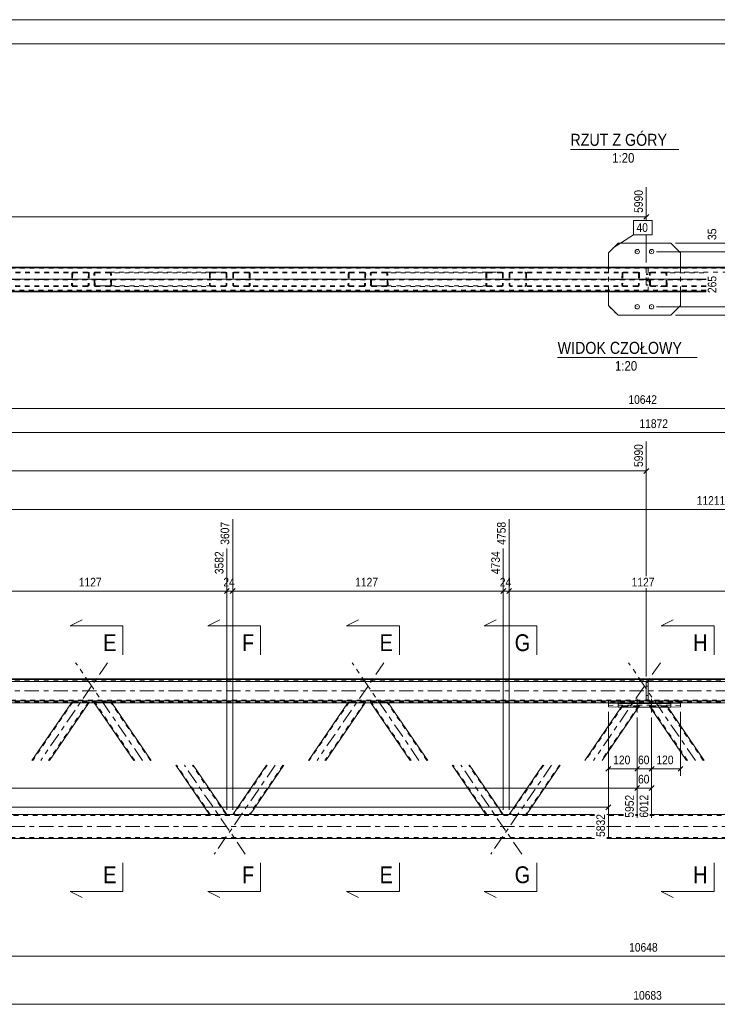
# Model space of a CAD drawing. Header units: millimetres. Extents: x 0 to 914, y 0 to 420.
# Tile 6 of 10: x 305 to 450, y 215 to 420. Entities that reach past the tile are written whole.
import ezdxf

# ---------------------------------------------------------------- set-up
doc = ezdxf.new("R2010")
doc.units = ezdxf.units.MM
for name, pattern in [('XKITLINE00', [0]), ('XKITLINE01', [4, 1, -1, 1, -1]), ('XKITLINE03', [6, 3, -1, 1, -1])]:
    doc.linetypes.add(name, pattern=pattern)
for name, color, linetype, lineweight in [('Arkusz rysunku', 3, 'Continuous', 0), ('Element', 2, 'Continuous', 0), ('Inny typ obiektu', 7, 'Continuous', 0), ('Przekrój', 7, 'Continuous', 0), ('Wymiar', 4, 'Continuous', 0), ('Znak elementu', 2, 'Continuous', 0), ('Śruba', 3, 'Continuous', 0)]:
    doc.layers.add(name, color=color, linetype=linetype, lineweight=lineweight)
doc.styles.add('ARIAL', font='ARIAL.TTF')

msp = doc.modelspace()

# ---------------------------------------------------------------- linework, layer by layer
at = {"layer": 'Arkusz rysunku', "linetype": 'XKITLINE00', "lineweight": 0}
for p, q in [((914, 420), (0, 420)), ((909, 415), (5, 415))]:
    msp.add_line(p, q, dxfattribs=at)
at = {"layer": 'Element', "linetype": 'XKITLINE00', "lineweight": 0}
for p, q in [((429.18, 373.5), (427.18, 371.5)), ((427.18, 371.48), (429.18, 373.48)), ((429.18, 373.48), (429.18, 373.5)), ((429.18, 373.5), (440.18, 373.5)), ((440.18, 373.48), (429.18, 373.48)), ((440.18, 373.48), (440.18, 373.5)), ((440.18, 373.5), (442.18, 371.5)), ((442.18, 371.48), (440.18, 373.48)), ((427.18, 371.5), (427.18, 368.48)), ((442.18, 371.5), (442.18, 368.48)), ((733.78, 368.48), (135.58, 368.48)), ((135.58, 368.47), (733.78, 368.47)), ((135.58, 368.34), (733.78, 368.34)), ((135.58, 368.33), (733.78, 368.33)), ((435.07, 368.44), (435.07, 368.34)), ((435.07, 368.44), (435.47, 368.44)), ((435.47, 368.44), (435.47, 368.34)), ((135.58, 363.33), (447.5, 363.33)), ((427.18, 363.33), (427.18, 360.49)), ((442.18, 360.49), (442.18, 363.33)), ((427.18, 360.49), (429.18, 358.49)), ((440.18, 358.49), (442.18, 360.49)), ((429.18, 358.49), (440.18, 358.49)), ((135.58, 282.8), (733.78, 282.8)), ((135.58, 282.65), (733.78, 282.65)), ((733.78, 282.25), (135.58, 282.25)), ((435.07, 282.22), (435.07, 282.25)), ((435.07, 282.22), (435.47, 282.22)), ((435.07, 278.28), (435.07, 282.22)), ((435.47, 282.22), (435.47, 282.25)), ((435.47, 282.22), (435.47, 278.28)), ((135.58, 278.25), (733.78, 278.25)), ((717.57, 277.85), (151.85, 277.85)), ((315.35, 277.85), (307.12, 265.83)), ((318.98, 277.85), (310.76, 265.83)), ((328.34, 265.83), (320.11, 277.85)), ((331.97, 265.83), (323.74, 277.85)), ((372.91, 277.85), (364.69, 265.83)), ((376.55, 277.85), (368.32, 265.83)), ((385.9, 265.83), (377.67, 277.85)), ((389.54, 265.83), (381.31, 277.85)), ((429.83, 276.89), (422.25, 265.83)), ((433.46, 276.89), (425.89, 265.83)), ((427.18, 277.85), (427.18, 276.96)), ((427.18, 277.76), (429.18, 277.69)), ((429.18, 276.89), (427.18, 276.96)), ((429.18, 277.69), (440.18, 277.69)), ((429.18, 277.69), (429.18, 276.89)), ((429.18, 276.89), (440.18, 276.89)), ((435.47, 278.28), (435.07, 278.28)), ((443.47, 265.83), (435.89, 276.89)), ((447.1, 265.83), (439.53, 276.89)), ((440.18, 277.69), (442.18, 277.76)), ((440.18, 277.69), (440.18, 276.89)), ((440.18, 276.89), (442.18, 276.96)), ((442.18, 277.85), (442.18, 276.96)), ((344.09, 254.58), (337.08, 264.83)), ((347.73, 254.58), (340.71, 264.83)), ((355.95, 264.83), (348.93, 254.58)), ((359.58, 264.83), (352.57, 254.58)), ((401.66, 254.58), (394.64, 264.83)), ((405.29, 254.58), (398.28, 264.83)), ((413.51, 264.83), (406.5, 254.58)), ((417.15, 264.83), (410.13, 254.58)), ((424.3, 254.58), (176.24, 254.58)), ((430.3, 254.58), (426.82, 254.58)), ((433.3, 254.58), (432.82, 254.58)), ((693.12, 254.58), (435.82, 254.58)), ((168.62, 249.58), (424.3, 249.58)), ((426.82, 249.58), (700.73, 249.58))]:
    msp.add_line(p, q, dxfattribs=at)
at = {"layer": 'Element', "linetype": 'XKITLINE01', "lineweight": 0}
for p, q in [((700.73, 368.48), (168.62, 368.48)), ((168.62, 368.28), (700.73, 368.28)), ((318.71, 367.48), (291.73, 367.48)), ((318.7, 367.33), (291.73, 367.33)), ((315.43, 367.18), (315.38, 364.78)), ((315.46, 367.29), (315.43, 367.18)), ((315.54, 367.39), (315.46, 367.29)), ((315.66, 367.46), (315.54, 367.39)), ((315.61, 367.18), (315.56, 364.78)), ((315.61, 367.18), (315.63, 367.24)), ((315.63, 367.24), (315.67, 367.29)), ((315.8, 367.48), (315.66, 367.46)), ((315.67, 367.29), (315.73, 367.32)), ((315.73, 367.32), (315.79, 367.33)), ((318.7, 367.33), (318.77, 367.32)), ((318.84, 367.46), (318.71, 367.48)), ((318.77, 367.32), (318.83, 367.29)), ((318.83, 367.29), (318.87, 367.24)), ((318.88, 367.18), (318.83, 364.78)), ((318.96, 367.39), (318.84, 367.46)), ((318.87, 367.24), (318.88, 367.18)), ((319.04, 367.29), (318.96, 367.39)), ((319.06, 367.18), (319.01, 364.78)), ((319.06, 367.18), (319.04, 367.29)), ((320.05, 367.29), (320.03, 367.18)), ((320.08, 364.78), (320.03, 367.18)), ((320.13, 367.39), (320.05, 367.29)), ((320.25, 367.46), (320.13, 367.39)), ((320.21, 367.18), (320.22, 367.24)), ((320.26, 364.78), (320.21, 367.18)), ((320.22, 367.24), (320.26, 367.29)), ((320.39, 367.48), (320.25, 367.46)), ((320.26, 367.29), (320.32, 367.32)), ((320.32, 367.32), (320.39, 367.33)), ((320.39, 367.48), (323.29, 367.48)), ((320.39, 367.33), (344.45, 367.33)), ((320.39, 367.33), (323.3, 367.33)), ((323.29, 367.48), (347.36, 367.48)), ((323.43, 367.46), (323.29, 367.48)), ((323.3, 367.33), (323.37, 367.32)), ((323.37, 367.32), (323.43, 367.29)), ((323.55, 367.39), (323.43, 367.46)), ((323.43, 367.29), (323.47, 367.24)), ((323.47, 367.24), (323.48, 367.18)), ((323.53, 364.78), (323.48, 367.18)), ((323.63, 367.29), (323.55, 367.39)), ((323.66, 367.18), (323.63, 367.29)), ((323.72, 364.78), (323.66, 367.18)), ((344.09, 367.18), (344.12, 367.29)), ((344.09, 367.18), (344.09, 364.78)), ((344.12, 367.29), (344.2, 367.39)), ((344.2, 367.39), (344.31, 367.46)), ((344.29, 367.24), (344.27, 367.18)), ((344.27, 367.18), (344.27, 364.78)), ((344.32, 367.29), (344.29, 367.24)), ((344.31, 367.46), (344.45, 367.48)), ((344.38, 367.32), (344.32, 367.29)), ((344.45, 367.33), (344.38, 367.32)), ((344.45, 367.48), (347.36, 367.48)), ((344.45, 367.33), (347.36, 367.33)), ((347.36, 367.48), (347.5, 367.46)), ((347.43, 367.32), (347.36, 367.33)), ((347.49, 367.29), (347.43, 367.32)), ((347.53, 367.24), (347.49, 367.29)), ((347.5, 367.46), (347.62, 367.39)), ((347.54, 367.18), (347.53, 367.24)), ((347.54, 367.18), (347.54, 364.78)), ((347.62, 367.39), (347.7, 367.29)), ((347.7, 367.29), (347.73, 367.18)), ((347.73, 367.18), (347.73, 364.78)), ((348.93, 367.18), (348.96, 367.29)), ((348.93, 367.18), (348.93, 364.78)), ((348.96, 367.29), (349.04, 367.39)), ((349.04, 367.39), (349.16, 367.46)), ((349.13, 367.24), (349.11, 367.18)), ((349.11, 367.18), (349.11, 364.78)), ((349.17, 367.29), (349.13, 367.24)), ((349.16, 367.46), (349.3, 367.48)), ((349.23, 367.32), (349.17, 367.29)), ((349.3, 367.33), (349.23, 367.32)), ((376.27, 367.48), (349.3, 367.48)), ((376.27, 367.33), (349.3, 367.33)), ((352.2, 367.48), (352.34, 367.46)), ((352.27, 367.32), (352.2, 367.33)), ((352.33, 367.29), (352.27, 367.32)), ((352.37, 367.24), (352.33, 367.29)), ((352.34, 367.46), (352.46, 367.39)), ((352.39, 367.18), (352.37, 367.24)), ((352.39, 367.18), (352.39, 364.78)), ((352.46, 367.39), (352.54, 367.29)), ((352.54, 367.29), (352.57, 367.18)), ((352.57, 367.18), (352.57, 364.78)), ((372.99, 367.18), (372.94, 364.78)), ((373.02, 367.29), (372.99, 367.18)), ((373.11, 367.39), (373.02, 367.29)), ((373.22, 367.46), (373.11, 367.39)), ((373.18, 367.18), (373.12, 364.78)), ((373.18, 367.18), (373.19, 367.24)), ((373.19, 367.24), (373.23, 367.29)), ((373.36, 367.48), (373.22, 367.46)), ((373.23, 367.29), (373.29, 367.32)), ((373.29, 367.32), (373.36, 367.33)), ((376.41, 367.46), (376.27, 367.48)), ((376.27, 367.33), (376.34, 367.32)), ((376.34, 367.32), (376.4, 367.29)), ((376.4, 367.29), (376.44, 367.24)), ((376.45, 367.18), (376.4, 364.78)), ((376.53, 367.39), (376.41, 367.46)), ((376.44, 367.24), (376.45, 367.18)), ((376.6, 367.29), (376.53, 367.39)), ((376.63, 367.18), (376.58, 364.78)), ((376.63, 367.18), (376.6, 367.29)), ((377.62, 367.29), (377.59, 367.18)), ((377.65, 364.78), (377.59, 367.18)), ((377.7, 367.39), (377.62, 367.29)), ((377.81, 367.46), (377.7, 367.39)), ((377.78, 367.18), (377.79, 367.24)), ((377.83, 364.78), (377.78, 367.18)), ((377.79, 367.24), (377.83, 367.29)), ((377.95, 367.48), (377.81, 367.46)), ((377.83, 367.29), (377.89, 367.32)), ((377.89, 367.32), (377.95, 367.33)), ((377.95, 367.48), (380.86, 367.48)), ((377.95, 367.33), (402.02, 367.33)), ((377.95, 367.33), (380.86, 367.33)), ((380.86, 367.48), (404.93, 367.48)), ((381, 367.46), (380.86, 367.48)), ((380.86, 367.33), (380.93, 367.32)), ((380.93, 367.32), (380.99, 367.29)), ((380.99, 367.29), (381.03, 367.24)), ((381.12, 367.39), (381, 367.46)), ((381.03, 367.24), (381.05, 367.18)), ((381.1, 364.78), (381.05, 367.18)), ((381.2, 367.29), (381.12, 367.39)), ((381.23, 367.18), (381.2, 367.29)), ((381.28, 364.78), (381.23, 367.18)), ((401.66, 367.18), (401.68, 367.29)), ((401.66, 367.18), (401.66, 364.78)), ((401.68, 367.29), (401.76, 367.39)), ((401.76, 367.39), (401.88, 367.46)), ((401.85, 367.24), (401.84, 367.18)), ((401.84, 367.18), (401.84, 364.78)), ((401.89, 367.29), (401.85, 367.24)), ((401.88, 367.46), (402.02, 367.48)), ((401.95, 367.32), (401.89, 367.29)), ((402.02, 367.33), (401.95, 367.32)), ((402.02, 367.48), (404.93, 367.48)), ((402.02, 367.33), (404.93, 367.33)), ((404.93, 367.48), (405.07, 367.46)), ((405, 367.32), (404.93, 367.33)), ((405.06, 367.29), (405, 367.32)), ((405.1, 367.24), (405.06, 367.29)), ((405.07, 367.46), (405.18, 367.39)), ((405.11, 367.18), (405.1, 367.24)), ((405.11, 367.18), (405.11, 364.78)), ((405.18, 367.39), (405.26, 367.29)), ((405.26, 367.29), (405.29, 367.18)), ((405.29, 367.18), (405.29, 364.78)), ((406.5, 367.18), (406.53, 367.29)), ((406.5, 367.18), (406.5, 364.78)), ((406.53, 367.29), (406.61, 367.39)), ((406.61, 367.39), (406.72, 367.46)), ((406.69, 367.24), (406.68, 367.18)), ((406.68, 367.18), (406.68, 364.78)), ((406.73, 367.29), (406.69, 367.24)), ((406.72, 367.46), (406.86, 367.48)), ((406.79, 367.32), (406.73, 367.29)), ((406.86, 367.33), (406.79, 367.32)), ((433.29, 367.48), (406.86, 367.48)), ((433.29, 367.33), (406.86, 367.33)), ((409.77, 367.48), (409.91, 367.46)), ((409.84, 367.32), (409.77, 367.33)), ((409.9, 367.29), (409.84, 367.32)), ((409.94, 367.24), (409.9, 367.29)), ((409.91, 367.46), (410.03, 367.39)), ((409.95, 367.18), (409.94, 367.24)), ((409.95, 367.18), (409.95, 364.78)), ((410.03, 367.39), (410.11, 367.29)), ((410.11, 367.29), (410.13, 367.18)), ((410.13, 367.18), (410.13, 364.78)), ((427.18, 368.48), (427.18, 363.33)), ((430.01, 367.18), (429.96, 364.78)), ((430.04, 367.29), (430.01, 367.18)), ((430.12, 367.39), (430.04, 367.29)), ((430.24, 367.46), (430.12, 367.39)), ((430.19, 367.18), (430.14, 364.78)), ((430.19, 367.18), (430.21, 367.24)), ((430.21, 367.24), (430.25, 367.29)), ((430.38, 367.48), (430.24, 367.46)), ((430.25, 367.29), (430.31, 367.32)), ((430.31, 367.32), (430.38, 367.33)), ((433.43, 367.46), (433.29, 367.48)), ((433.29, 367.33), (433.36, 367.32)), ((433.36, 367.32), (433.41, 367.29)), ((433.41, 367.29), (433.45, 367.24)), ((433.47, 367.18), (433.41, 364.78)), ((433.55, 367.39), (433.43, 367.46)), ((433.45, 367.24), (433.47, 367.18)), ((433.62, 367.29), (433.55, 367.39)), ((433.65, 367.18), (433.6, 364.78)), ((433.65, 367.18), (433.62, 367.29)), ((435.07, 368.34), (435.07, 366)), ((435.07, 368.32), (435.47, 368.32)), ((435.07, 367.09), (435.47, 367.09)), ((435.07, 366.97), (435.47, 366.97)), ((435.47, 368.34), (435.47, 366)), ((435.73, 367.29), (435.71, 367.18)), ((435.76, 364.78), (435.71, 367.18)), ((435.81, 367.39), (435.73, 367.29)), ((435.93, 367.46), (435.81, 367.39)), ((435.89, 367.18), (435.9, 367.24)), ((435.94, 364.78), (435.89, 367.18)), ((435.9, 367.24), (435.94, 367.29)), ((436.07, 367.48), (435.93, 367.46)), ((435.94, 367.29), (436, 367.32)), ((436, 367.32), (436.07, 367.33)), ((436.07, 367.48), (438.97, 367.48)), ((436.07, 367.33), (447.5, 367.33)), ((436.07, 367.33), (438.98, 367.33)), ((438.97, 367.48), (462.49, 367.48)), ((439.11, 367.46), (438.97, 367.48)), ((438.98, 367.33), (439.05, 367.32)), ((439.05, 367.32), (439.11, 367.29)), ((439.23, 367.39), (439.11, 367.46)), ((439.11, 367.29), (439.15, 367.24)), ((439.15, 367.24), (439.16, 367.18)), ((439.21, 364.78), (439.16, 367.18)), ((439.31, 367.29), (439.23, 367.39)), ((439.34, 367.18), (439.31, 367.29)), ((439.4, 364.78), (439.34, 367.18)), ((442.18, 368.48), (442.18, 363.33)), ((135.58, 365.99), (447.5, 365.99)), ((135.58, 365.83), (447.5, 365.83)), ((315.38, 364.78), (315.4, 364.66)), ((315.57, 364.72), (315.56, 364.78)), ((318.83, 364.78), (318.81, 364.72)), ((318.98, 364.66), (319.01, 364.78)), ((320.08, 364.78), (320.11, 364.66)), ((320.28, 364.72), (320.26, 364.78)), ((323.53, 364.78), (323.52, 364.72)), ((323.69, 364.66), (323.72, 364.78)), ((344.12, 364.66), (344.09, 364.78)), ((344.27, 364.78), (344.29, 364.72)), ((347.53, 364.72), (347.54, 364.78)), ((347.73, 364.78), (347.7, 364.66)), ((348.96, 364.66), (348.93, 364.78)), ((349.11, 364.78), (349.13, 364.72)), ((352.37, 364.72), (352.39, 364.78)), ((352.57, 364.78), (352.54, 364.66)), ((372.94, 364.78), (372.97, 364.66)), ((373.14, 364.72), (373.12, 364.78)), ((376.4, 364.78), (376.38, 364.72)), ((376.55, 364.66), (376.58, 364.78)), ((377.65, 364.78), (377.68, 364.66)), ((377.84, 364.72), (377.83, 364.78)), ((381.1, 364.78), (381.09, 364.72)), ((381.26, 364.66), (381.28, 364.78)), ((401.68, 364.66), (401.66, 364.78)), ((401.84, 364.78), (401.85, 364.72)), ((405.1, 364.72), (405.11, 364.78)), ((405.29, 364.78), (405.26, 364.66)), ((406.53, 364.66), (406.5, 364.78)), ((406.68, 364.78), (406.69, 364.72)), ((409.94, 364.72), (409.95, 364.78)), ((410.13, 364.78), (410.11, 364.66)), ((429.96, 364.78), (429.99, 364.66)), ((430.15, 364.72), (430.14, 364.78)), ((433.41, 364.78), (433.4, 364.72)), ((433.57, 364.66), (433.6, 364.78)), ((435.07, 366.06), (435.47, 366.06)), ((435.07, 366), (435.47, 366)), ((435.07, 365.81), (435.07, 363.37)), ((435.07, 365.81), (435.47, 365.81)), ((435.07, 365.75), (435.47, 365.75)), ((435.07, 364.84), (435.47, 364.84)), ((435.47, 363.37), (435.47, 365.81)), ((435.76, 364.78), (435.79, 364.66)), ((435.96, 364.72), (435.94, 364.78)), ((439.21, 364.78), (439.2, 364.72)), ((439.37, 364.66), (439.4, 364.78)), ((135.58, 363.48), (447.5, 363.48)), ((447.5, 363.47), (135.58, 363.47)), ((135.58, 363.34), (447.5, 363.34)), ((447.5, 363.68), (168.62, 363.68)), ((447.5, 363.48), (168.62, 363.48)), ((318.64, 364.63), (291.73, 364.63)), ((318.64, 364.48), (291.73, 364.48)), ((315.4, 364.66), (315.48, 364.57)), ((315.48, 364.57), (315.59, 364.5)), ((315.61, 364.67), (315.57, 364.72)), ((315.59, 364.5), (315.73, 364.48)), ((315.67, 364.64), (315.61, 364.67)), ((315.74, 364.63), (315.67, 364.64)), ((318.71, 364.64), (318.64, 364.63)), ((318.64, 364.48), (318.78, 364.5)), ((318.77, 364.67), (318.71, 364.64)), ((318.81, 364.72), (318.77, 364.67)), ((318.78, 364.5), (318.9, 364.57)), ((318.9, 364.57), (318.98, 364.66)), ((320.11, 364.66), (320.19, 364.57)), ((320.19, 364.57), (320.31, 364.5)), ((320.32, 364.67), (320.28, 364.72)), ((320.31, 364.5), (320.45, 364.48)), ((320.38, 364.64), (320.32, 364.67)), ((320.45, 364.63), (320.38, 364.64)), ((344.45, 364.63), (320.45, 364.63)), ((320.45, 364.63), (323.36, 364.63)), ((323.36, 364.48), (320.45, 364.48)), ((323.42, 364.64), (323.36, 364.63)), ((323.36, 364.48), (323.5, 364.5)), ((347.36, 364.48), (323.36, 364.48)), ((323.48, 364.67), (323.42, 364.64)), ((323.52, 364.72), (323.48, 364.67)), ((323.5, 364.5), (323.61, 364.57)), ((323.61, 364.57), (323.69, 364.66)), ((344.2, 364.57), (344.12, 364.66)), ((344.31, 364.5), (344.2, 364.57)), ((344.29, 364.72), (344.32, 364.67)), ((344.45, 364.48), (344.31, 364.5)), ((344.32, 364.67), (344.38, 364.64)), ((344.38, 364.64), (344.45, 364.63)), ((347.36, 364.63), (344.45, 364.63)), ((344.45, 364.48), (347.36, 364.48)), ((347.36, 364.63), (347.43, 364.64)), ((347.5, 364.5), (347.36, 364.48)), ((347.43, 364.64), (347.49, 364.67)), ((347.49, 364.67), (347.53, 364.72)), ((347.62, 364.57), (347.5, 364.5)), ((347.7, 364.66), (347.62, 364.57)), ((349.04, 364.57), (348.96, 364.66)), ((349.16, 364.5), (349.04, 364.57)), ((349.13, 364.72), (349.17, 364.67)), ((349.3, 364.48), (349.16, 364.5)), ((349.17, 364.67), (349.23, 364.64)), ((349.23, 364.64), (349.3, 364.63)), ((376.21, 364.63), (349.3, 364.63)), ((376.21, 364.48), (349.3, 364.48)), ((352.2, 364.63), (352.27, 364.64)), ((352.34, 364.5), (352.2, 364.48)), ((352.27, 364.64), (352.33, 364.67)), ((352.33, 364.67), (352.37, 364.72)), ((352.46, 364.57), (352.34, 364.5)), ((352.54, 364.66), (352.46, 364.57)), ((372.97, 364.66), (373.04, 364.57)), ((373.04, 364.57), (373.16, 364.5)), ((373.18, 364.67), (373.14, 364.72)), ((373.16, 364.5), (373.3, 364.48)), ((373.23, 364.64), (373.18, 364.67)), ((373.3, 364.63), (373.23, 364.64)), ((376.28, 364.64), (376.21, 364.63)), ((376.21, 364.48), (376.35, 364.5)), ((376.34, 364.67), (376.28, 364.64)), ((376.38, 364.72), (376.34, 364.67)), ((376.35, 364.5), (376.47, 364.57)), ((376.47, 364.57), (376.55, 364.66)), ((377.68, 364.66), (377.76, 364.57)), ((377.76, 364.57), (377.88, 364.5)), ((377.88, 364.67), (377.84, 364.72)), ((377.94, 364.64), (377.88, 364.67)), ((377.88, 364.5), (378.02, 364.48)), ((378.01, 364.63), (377.94, 364.64)), ((402.02, 364.63), (378.01, 364.63)), ((378.01, 364.63), (380.92, 364.63)), ((380.92, 364.48), (378.02, 364.48)), ((380.99, 364.64), (380.92, 364.63)), ((380.92, 364.48), (381.06, 364.5)), ((404.93, 364.48), (380.92, 364.48)), ((381.05, 364.67), (380.99, 364.64)), ((381.09, 364.72), (381.05, 364.67)), ((381.06, 364.5), (381.18, 364.57)), ((381.18, 364.57), (381.26, 364.66)), ((401.76, 364.57), (401.68, 364.66)), ((401.88, 364.5), (401.76, 364.57)), ((401.85, 364.72), (401.89, 364.67)), ((402.02, 364.48), (401.88, 364.5)), ((401.89, 364.67), (401.95, 364.64)), ((401.95, 364.64), (402.02, 364.63)), ((404.93, 364.63), (402.02, 364.63)), ((402.02, 364.48), (404.93, 364.48)), ((404.93, 364.63), (405, 364.64)), ((405.07, 364.5), (404.93, 364.48)), ((405, 364.64), (405.06, 364.67)), ((405.06, 364.67), (405.1, 364.72)), ((405.18, 364.57), (405.07, 364.5)), ((405.26, 364.66), (405.18, 364.57)), ((406.61, 364.57), (406.53, 364.66)), ((406.72, 364.5), (406.61, 364.57)), ((406.69, 364.72), (406.73, 364.67)), ((406.86, 364.48), (406.72, 364.5)), ((406.73, 364.67), (406.79, 364.64)), ((406.79, 364.64), (406.86, 364.63)), ((433.23, 364.63), (406.86, 364.63)), ((433.23, 364.48), (406.86, 364.48)), ((409.77, 364.63), (409.84, 364.64)), ((409.91, 364.5), (409.77, 364.48)), ((409.84, 364.64), (409.9, 364.67)), ((409.9, 364.67), (409.94, 364.72)), ((410.03, 364.57), (409.91, 364.5)), ((410.11, 364.66), (410.03, 364.57)), ((429.99, 364.66), (430.06, 364.57)), ((430.06, 364.57), (430.18, 364.5)), ((430.19, 364.67), (430.15, 364.72)), ((430.18, 364.5), (430.32, 364.48)), ((430.25, 364.64), (430.19, 364.67)), ((430.32, 364.63), (430.25, 364.64)), ((433.3, 364.64), (433.23, 364.63)), ((433.23, 364.48), (433.37, 364.5)), ((433.36, 364.67), (433.3, 364.64)), ((433.4, 364.72), (433.36, 364.67)), ((433.37, 364.5), (433.48, 364.57)), ((433.48, 364.57), (433.57, 364.66)), ((435.07, 364.72), (435.47, 364.72)), ((435.47, 363.5), (435.07, 363.5)), ((435.07, 363.37), (435.47, 363.37)), ((435.79, 364.66), (435.87, 364.57)), ((435.87, 364.57), (435.99, 364.5)), ((436, 364.67), (435.96, 364.72)), ((435.99, 364.5), (436.13, 364.48)), ((436.06, 364.64), (436, 364.67)), ((436.13, 364.63), (436.06, 364.64)), ((447.5, 364.63), (436.13, 364.63)), ((436.13, 364.63), (439.04, 364.63)), ((439.04, 364.48), (436.13, 364.48)), ((439.1, 364.64), (439.04, 364.63)), ((439.04, 364.48), (439.18, 364.5)), ((447.5, 364.48), (439.04, 364.48)), ((439.16, 364.67), (439.1, 364.64)), ((439.2, 364.72), (439.16, 364.67)), ((439.18, 364.5), (439.29, 364.57)), ((439.29, 364.57), (439.37, 364.66)), ((429.18, 358.51), (427.18, 360.51)), ((440.18, 358.51), (442.18, 360.51)), ((429.18, 358.49), (429.18, 358.51)), ((440.18, 358.51), (429.18, 358.51)), ((440.18, 358.49), (440.18, 358.51)), ((135.58, 282.4), (733.78, 282.4)), ((135.58, 282.3), (733.78, 282.3)), ((435.07, 282.38), (435.07, 278.39)), ((435.47, 282.38), (435.07, 282.38)), ((435.07, 282.34), (435.47, 282.34)), ((435.07, 282.25), (435.07, 282.27)), ((435.07, 282.27), (435.07, 282.22)), ((435.07, 282.27), (435.47, 282.27)), ((435.07, 281.31), (435.47, 281.31)), ((435.07, 281.3), (435.47, 281.3)), ((435.47, 278.39), (435.47, 282.38)), ((435.47, 282.25), (435.47, 282.27)), ((435.47, 282.27), (435.47, 282.22)), ((435.47, 279.36), (435.07, 279.36)), ((435.07, 279.35), (435.47, 279.35)), ((733.78, 278.41), (135.58, 278.41)), ((733.78, 278.35), (135.58, 278.35)), ((135.58, 278.01), (733.78, 278.01)), ((315.61, 277.97), (307.3, 265.83)), ((318.88, 277.97), (310.57, 265.83)), ((315.38, 277.89), (315.35, 277.85)), ((315.38, 277.89), (315.43, 277.97)), ((315.38, 277.89), (315.4, 277.89)), ((315.4, 277.89), (315.48, 277.88)), ((315.46, 277.97), (315.43, 277.97)), ((315.54, 277.97), (315.46, 277.97)), ((315.48, 277.88), (315.59, 277.88)), ((315.66, 277.97), (315.54, 277.97)), ((315.57, 277.89), (315.56, 277.89)), ((315.61, 277.89), (315.57, 277.89)), ((315.59, 277.88), (315.73, 277.88)), ((315.61, 277.97), (315.63, 277.97)), ((315.67, 277.89), (315.61, 277.89)), ((315.63, 277.97), (315.67, 277.97)), ((315.8, 277.98), (315.66, 277.97)), ((315.67, 277.97), (315.73, 277.97)), ((315.74, 277.89), (315.67, 277.89)), ((315.73, 277.97), (315.79, 277.97)), ((315.73, 277.88), (318.64, 277.88)), ((315.74, 277.89), (318.64, 277.89)), ((315.79, 277.97), (318.7, 277.97)), ((315.8, 277.98), (318.71, 277.98)), ((318.71, 277.89), (318.64, 277.89)), ((318.64, 277.88), (318.78, 277.88)), ((318.7, 277.97), (318.77, 277.97)), ((318.84, 277.97), (318.71, 277.98)), ((318.77, 277.89), (318.71, 277.89)), ((318.77, 277.97), (318.83, 277.97)), ((318.81, 277.89), (318.77, 277.89)), ((318.78, 277.88), (318.9, 277.88)), ((318.83, 277.89), (318.81, 277.89)), ((318.83, 277.97), (318.87, 277.97)), ((318.96, 277.97), (318.84, 277.97)), ((318.87, 277.97), (318.88, 277.97)), ((318.9, 277.88), (318.98, 277.89)), ((319.04, 277.97), (318.96, 277.97)), ((319.01, 277.89), (318.98, 277.85)), ((318.98, 277.89), (319.01, 277.89)), ((319.01, 277.89), (319.06, 277.97)), ((319.06, 277.97), (319.04, 277.97)), ((320.08, 277.89), (320.03, 277.97)), ((320.05, 277.97), (320.03, 277.97)), ((320.13, 277.97), (320.05, 277.97)), ((320.11, 277.85), (320.08, 277.89)), ((320.08, 277.89), (320.11, 277.89)), ((320.11, 277.89), (320.19, 277.88)), ((320.25, 277.97), (320.13, 277.97)), ((320.19, 277.88), (320.31, 277.88)), ((328.52, 265.83), (320.21, 277.97)), ((320.21, 277.97), (320.26, 277.89)), ((320.21, 277.97), (320.22, 277.97)), ((320.22, 277.97), (320.26, 277.97)), ((320.39, 277.98), (320.25, 277.97)), ((320.26, 277.97), (320.32, 277.97)), ((320.28, 277.89), (320.26, 277.89)), ((320.32, 277.89), (320.28, 277.89)), ((320.31, 277.88), (320.45, 277.88)), ((320.32, 277.97), (320.39, 277.97)), ((320.38, 277.89), (320.32, 277.89)), ((320.45, 277.89), (320.38, 277.89)), ((320.39, 277.98), (323.29, 277.98)), ((320.39, 277.97), (323.3, 277.97)), ((320.45, 277.89), (323.36, 277.89)), ((320.45, 277.88), (323.36, 277.88)), ((323.43, 277.97), (323.29, 277.98)), ((323.3, 277.97), (323.37, 277.97)), ((323.42, 277.89), (323.36, 277.89)), ((323.36, 277.88), (323.5, 277.88)), ((323.37, 277.97), (323.43, 277.97)), ((323.48, 277.89), (323.42, 277.89)), ((323.43, 277.97), (323.47, 277.97)), ((323.55, 277.97), (323.43, 277.97)), ((323.47, 277.97), (323.48, 277.97)), ((331.79, 265.83), (323.48, 277.97)), ((323.48, 277.97), (323.53, 277.89)), ((323.52, 277.89), (323.48, 277.89)), ((323.5, 277.88), (323.61, 277.88)), ((323.53, 277.89), (323.52, 277.89)), ((323.63, 277.97), (323.55, 277.97)), ((323.61, 277.88), (323.69, 277.89)), ((323.66, 277.97), (323.63, 277.97)), ((323.72, 277.89), (323.66, 277.97)), ((323.69, 277.89), (323.72, 277.89)), ((323.74, 277.85), (323.72, 277.89)), ((373.18, 277.97), (364.87, 265.83)), ((376.45, 277.97), (368.14, 265.83)), ((372.94, 277.89), (372.91, 277.85)), ((372.94, 277.89), (372.99, 277.97)), ((372.94, 277.89), (372.97, 277.89)), ((372.97, 277.89), (373.04, 277.88)), ((373.02, 277.97), (372.99, 277.97)), ((373.11, 277.97), (373.02, 277.97)), ((373.04, 277.88), (373.16, 277.88)), ((373.22, 277.97), (373.11, 277.97)), ((373.14, 277.89), (373.12, 277.89)), ((373.18, 277.89), (373.14, 277.89)), ((373.16, 277.88), (373.3, 277.88)), ((373.18, 277.97), (373.19, 277.97)), ((373.23, 277.89), (373.18, 277.89)), ((373.19, 277.97), (373.23, 277.97)), ((373.36, 277.98), (373.22, 277.97)), ((373.23, 277.97), (373.29, 277.97)), ((373.3, 277.89), (373.23, 277.89)), ((373.29, 277.97), (373.36, 277.97)), ((373.3, 277.89), (376.21, 277.89)), ((373.3, 277.88), (376.21, 277.88)), ((373.36, 277.98), (376.27, 277.98)), ((373.36, 277.97), (376.27, 277.97)), ((376.28, 277.89), (376.21, 277.89)), ((376.21, 277.88), (376.35, 277.88)), ((376.41, 277.97), (376.27, 277.98)), ((376.27, 277.97), (376.34, 277.97)), ((376.34, 277.89), (376.28, 277.89)), ((376.34, 277.97), (376.4, 277.97)), ((376.38, 277.89), (376.34, 277.89)), ((376.35, 277.88), (376.47, 277.88)), ((376.4, 277.89), (376.38, 277.89)), ((376.4, 277.97), (376.44, 277.97)), ((376.53, 277.97), (376.41, 277.97)), ((376.44, 277.97), (376.45, 277.97)), ((376.47, 277.88), (376.55, 277.89)), ((376.6, 277.97), (376.53, 277.97)), ((376.58, 277.89), (376.55, 277.85)), ((376.55, 277.89), (376.58, 277.89)), ((376.58, 277.89), (376.63, 277.97)), ((376.63, 277.97), (376.6, 277.97)), ((377.65, 277.89), (377.59, 277.97)), ((377.62, 277.97), (377.59, 277.97)), ((377.7, 277.97), (377.62, 277.97)), ((377.67, 277.85), (377.65, 277.89)), ((377.65, 277.89), (377.68, 277.89)), ((377.68, 277.89), (377.76, 277.88)), ((377.81, 277.97), (377.7, 277.97)), ((377.76, 277.88), (377.88, 277.88)), ((386.08, 265.83), (377.78, 277.97)), ((377.78, 277.97), (377.83, 277.89)), ((377.78, 277.97), (377.79, 277.97)), ((377.79, 277.97), (377.83, 277.97)), ((377.95, 277.98), (377.81, 277.97)), ((377.83, 277.97), (377.89, 277.97)), ((377.84, 277.89), (377.83, 277.89)), ((377.88, 277.89), (377.84, 277.89)), ((377.94, 277.89), (377.88, 277.89)), ((377.88, 277.88), (378.02, 277.88)), ((377.89, 277.97), (377.95, 277.97)), ((378.01, 277.89), (377.94, 277.89)), ((377.95, 277.98), (380.86, 277.98)), ((377.95, 277.97), (380.86, 277.97)), ((378.01, 277.89), (380.92, 277.89)), ((378.02, 277.88), (380.92, 277.88)), ((381, 277.97), (380.86, 277.98)), ((380.86, 277.97), (380.93, 277.97)), ((380.99, 277.89), (380.92, 277.89)), ((380.92, 277.88), (381.06, 277.88)), ((380.93, 277.97), (380.99, 277.97)), ((380.99, 277.97), (381.03, 277.97)), ((381.05, 277.89), (380.99, 277.89)), ((381.12, 277.97), (381, 277.97)), ((381.03, 277.97), (381.05, 277.97)), ((389.36, 265.83), (381.05, 277.97)), ((381.05, 277.97), (381.1, 277.89)), ((381.09, 277.89), (381.05, 277.89)), ((381.06, 277.88), (381.18, 277.88)), ((381.1, 277.89), (381.09, 277.89)), ((381.2, 277.97), (381.12, 277.97)), ((381.18, 277.88), (381.26, 277.89)), ((381.23, 277.97), (381.2, 277.97)), ((381.28, 277.89), (381.23, 277.97)), ((381.26, 277.89), (381.28, 277.89)), ((381.31, 277.85), (381.28, 277.89)), ((430.19, 277.17), (422.43, 265.83)), ((433.47, 277.17), (425.71, 265.83)), ((429.18, 278.16), (427.18, 278.1)), ((427.18, 278.1), (427.18, 277.76)), ((427.18, 277.3), (429.18, 277.36)), ((440.18, 278.16), (429.18, 278.16)), ((429.18, 278.16), (429.18, 277.69)), ((440.18, 277.36), (429.18, 277.36)), ((430.01, 277.17), (429.83, 276.89)), ((429.96, 277.09), (429.99, 277.09)), ((429.99, 277.09), (430.06, 277.08)), ((430.04, 277.17), (430.01, 277.17)), ((430.12, 277.17), (430.04, 277.17)), ((430.06, 277.08), (430.18, 277.08)), ((430.24, 277.17), (430.12, 277.17)), ((430.15, 277.09), (430.14, 277.09)), ((430.19, 277.09), (430.15, 277.09)), ((430.18, 277.08), (430.32, 277.08)), ((430.19, 277.17), (430.21, 277.17)), ((430.25, 277.09), (430.19, 277.09)), ((430.21, 277.17), (430.25, 277.17)), ((430.38, 277.17), (430.24, 277.17)), ((430.25, 277.17), (430.31, 277.17)), ((430.32, 277.09), (430.25, 277.09)), ((430.31, 277.17), (430.38, 277.17)), ((430.32, 277.09), (433.23, 277.09)), ((430.32, 277.08), (433.23, 277.08)), ((430.38, 277.17), (433.29, 277.17)), ((430.38, 277.17), (433.29, 277.17)), ((433.3, 277.09), (433.23, 277.09)), ((433.23, 277.08), (433.37, 277.08)), ((433.29, 277.17), (433.36, 277.17)), ((433.43, 277.17), (433.29, 277.17)), ((433.36, 277.09), (433.3, 277.09)), ((433.36, 277.17), (433.41, 277.17)), ((433.4, 277.09), (433.36, 277.09)), ((433.37, 277.08), (433.48, 277.08)), ((433.41, 277.09), (433.4, 277.09)), ((433.41, 277.17), (433.45, 277.17)), ((433.55, 277.17), (433.43, 277.17)), ((433.45, 277.17), (433.47, 277.17)), ((433.65, 277.17), (433.46, 276.89)), ((433.48, 277.08), (433.57, 277.09)), ((433.62, 277.17), (433.55, 277.17)), ((433.57, 277.09), (433.6, 277.09)), ((433.65, 277.17), (433.62, 277.17)), ((435.07, 278.43), (435.47, 278.43)), ((435.07, 278.39), (435.47, 278.39)), ((435.07, 278.32), (435.47, 278.32)), ((435.76, 277.09), (435.71, 277.17)), ((435.73, 277.17), (435.71, 277.17)), ((435.81, 277.17), (435.73, 277.17)), ((435.89, 276.89), (435.76, 277.09)), ((435.76, 277.09), (435.79, 277.09)), ((435.79, 277.09), (435.87, 277.08)), ((435.93, 277.17), (435.81, 277.17)), ((435.87, 277.08), (435.99, 277.08)), ((443.65, 265.83), (435.89, 277.17)), ((435.89, 277.17), (435.94, 277.09)), ((435.89, 277.17), (435.9, 277.17)), ((435.9, 277.17), (435.94, 277.17)), ((436.07, 277.17), (435.93, 277.17)), ((435.94, 277.17), (436, 277.17)), ((435.96, 277.09), (435.94, 277.09)), ((436, 277.09), (435.96, 277.09)), ((435.99, 277.08), (436.13, 277.08)), ((436, 277.17), (436.07, 277.17)), ((436.06, 277.09), (436, 277.09)), ((436.13, 277.09), (436.06, 277.09)), ((436.07, 277.17), (438.98, 277.17)), ((436.07, 277.17), (438.97, 277.17)), ((436.13, 277.09), (439.04, 277.09)), ((436.13, 277.08), (439.04, 277.08)), ((439.11, 277.17), (438.97, 277.17)), ((438.98, 277.17), (439.05, 277.17)), ((439.1, 277.09), (439.04, 277.09)), ((439.04, 277.08), (439.18, 277.08)), ((439.05, 277.17), (439.11, 277.17)), ((439.16, 277.09), (439.1, 277.09)), ((439.11, 277.17), (439.15, 277.17)), ((439.23, 277.17), (439.11, 277.17)), ((439.15, 277.17), (439.16, 277.17)), ((446.92, 265.83), (439.16, 277.17)), ((439.16, 277.17), (439.21, 277.09)), ((439.2, 277.09), (439.16, 277.09)), ((439.18, 277.08), (439.29, 277.08)), ((439.21, 277.09), (439.2, 277.09)), ((439.31, 277.17), (439.23, 277.17)), ((439.29, 277.08), (439.37, 277.09)), ((439.34, 277.17), (439.31, 277.17)), ((439.4, 277.09), (439.34, 277.17)), ((439.37, 277.09), (439.4, 277.09)), ((439.53, 276.89), (439.4, 277.09)), ((442.18, 278.1), (440.18, 278.16)), ((440.18, 278.16), (440.18, 277.69)), ((442.18, 277.3), (440.18, 277.36)), ((442.18, 277.76), (442.18, 278.1)), ((344.27, 254.58), (337.26, 264.83)), ((347.54, 254.58), (340.53, 264.83)), ((356.13, 264.83), (349.11, 254.58)), ((359.4, 264.83), (352.39, 254.58)), ((401.84, 254.58), (394.82, 264.83)), ((405.11, 254.58), (398.09, 264.83)), ((413.7, 264.83), (406.68, 254.58)), ((416.97, 264.83), (409.95, 254.58)), ((424.3, 254.38), (168.62, 254.38)), ((347.73, 254.58), (344.09, 254.58)), ((352.57, 254.58), (348.93, 254.58)), ((405.29, 254.58), (401.66, 254.58)), ((410.13, 254.58), (406.5, 254.58)), ((430.3, 254.38), (426.82, 254.38)), ((433.3, 254.38), (432.82, 254.38)), ((700.73, 254.38), (435.82, 254.38)), ((168.62, 249.78), (424.3, 249.78)), ((426.82, 249.78), (700.73, 249.78))]:
    msp.add_line(p, q, dxfattribs=at)
at = {"layer": 'Element', "linetype": 'XKITLINE03', "lineweight": 0}
for p, q in [((127.74, 365.91), (447.5, 365.91)), ((158.62, 365.98), (447.5, 365.98)), ((322.87, 365.98), (287.54, 365.98)), ((351.55, 365.98), (316.22, 365.98)), ((380.43, 365.98), (345.1, 365.98)), ((409.12, 365.98), (373.79, 365.98)), ((438, 365.98), (402.67, 365.98)), ((447.5, 365.98), (431.36, 365.98)), ((322.87, 286.18), (308.94, 265.83)), ((330.15, 265.83), (316.22, 286.18)), ((380.43, 286.18), (366.5, 265.83)), ((387.72, 265.83), (373.79, 286.18)), ((438, 286.18), (424.07, 265.83)), ((445.29, 265.83), (431.36, 286.18)), ((125.58, 280.33), (743.78, 280.33)), ((351.55, 246.33), (338.89, 264.83)), ((357.77, 264.83), (345.1, 246.33)), ((409.12, 246.33), (396.46, 264.83)), ((415.33, 264.83), (402.67, 246.33)), ((158.62, 252.08), (424.3, 252.08)), ((426.82, 252.08), (710.73, 252.08))]:
    msp.add_line(p, q, dxfattribs=at)
at = {"layer": 'Inny typ obiektu', "linetype": 'XKITLINE00', "lineweight": 0}
for p, q in [((419.26, 393), (441.86, 393)), ((416.6, 349.7), (445.68, 349.7))]:
    msp.add_line(p, q, dxfattribs=at)
at = {"layer": 'Przekrój', "linetype": 'XKITLINE00', "lineweight": 0}
for p, q in [((315.07, 293.84), (317.57, 295.09)), ((320.07, 293.84), (315.07, 293.84)), ((326.07, 293.84), (320.07, 293.84)), ((326.07, 293.84), (326.07, 287.84)), ((343.73, 293.84), (346.23, 295.09)), ((348.73, 293.84), (343.73, 293.84)), ((354.73, 293.84), (348.73, 293.84)), ((354.73, 293.84), (354.73, 287.84)), ((372.64, 293.84), (375.14, 295.09)), ((377.64, 293.84), (372.64, 293.84)), ((383.64, 293.84), (377.64, 293.84)), ((383.64, 293.84), (383.64, 287.84)), ((401.29, 293.84), (403.79, 295.09)), ((406.29, 293.84), (401.29, 293.84)), ((412.29, 293.84), (406.29, 293.84)), ((412.29, 293.84), (412.29, 287.84)), ((438.18, 293.84), (440.68, 295.09)), ((443.18, 293.84), (438.18, 293.84)), ((449.18, 293.84), (443.18, 293.84)), ((449.18, 293.84), (449.18, 287.84)), ((326.07, 238.54), (326.07, 244.54)), ((354.73, 238.54), (354.73, 244.54)), ((383.64, 238.54), (383.64, 244.54)), ((412.29, 238.54), (412.29, 244.54)), ((449.18, 238.54), (449.18, 244.54)), ((315.07, 238.54), (317.57, 237.29)), ((320.07, 238.54), (315.07, 238.54)), ((326.07, 238.54), (320.07, 238.54)), ((343.73, 238.54), (346.23, 237.29)), ((348.73, 238.54), (343.73, 238.54)), ((354.73, 238.54), (348.73, 238.54)), ((372.64, 238.54), (375.14, 237.29)), ((377.64, 238.54), (372.64, 238.54)), ((383.64, 238.54), (377.64, 238.54)), ((401.29, 238.54), (403.79, 237.29)), ((406.29, 238.54), (401.29, 238.54)), ((412.29, 238.54), (406.29, 238.54)), ((438.18, 238.54), (440.68, 237.29)), ((443.18, 238.54), (438.18, 238.54)), ((449.18, 238.54), (443.18, 238.54))]:
    msp.add_line(p, q, dxfattribs=at)
at = {"layer": 'Wymiar', "linetype": 'XKITLINE00', "lineweight": 0}
for p, q in [((435.07, 378.24), (435.07, 385.14)), ((435.58, 379.49), (434.56, 378.47)), ((135.58, 378.98), (435.07, 378.98)), ((435.07, 369.44), (435.07, 375.24)), ((441.18, 373.48), (452.06, 373.48)), ((437.18, 371.72), (746.06, 371.72)), ((437.18, 371.72), (452.06, 371.72)), ((437.18, 371.72), (452.06, 371.72)), ((437.18, 360.22), (708.5, 360.22)), ((441.18, 358.49), (452.06, 358.49)), ((168.62, 339.08), (700.73, 339.08)), ((140.18, 334.08), (733.78, 334.08)), ((435.07, 304.2), (435.07, 332.24)), ((135.58, 326.08), (435.07, 326.08)), ((435.58, 326.59), (434.56, 325.57)), ((168.62, 318.08), (729.18, 318.08)), ((348.93, 255.58), (348.93, 316.06)), ((348.93, 304.2), (348.93, 316.06)), ((406.5, 255.58), (406.5, 316.06)), ((406.5, 304.2), (406.5, 316.06)), ((347.73, 304.2), (347.73, 309.94)), ((347.73, 255.58), (347.73, 309.94)), ((405.29, 304.2), (405.29, 309.94)), ((405.29, 255.58), (405.29, 309.94)), ((348.23, 301.59), (347.22, 300.57)), ((348.23, 301.59), (347.22, 300.57)), ((347.73, 255.58), (347.73, 301.68)), ((349.44, 301.59), (348.42, 300.57)), ((349.44, 301.59), (348.42, 300.57)), ((348.93, 255.58), (348.93, 301.68)), ((405.8, 301.59), (404.78, 300.57)), ((405.8, 301.59), (404.78, 300.57)), ((405.29, 255.58), (405.29, 301.68)), ((407.01, 301.59), (405.99, 300.57)), ((407.01, 301.59), (405.99, 300.57)), ((406.5, 255.58), (406.5, 301.68)), ((435.07, 283.27), (435.07, 301.68)), ((291.37, 301.08), (347.73, 301.08)), ((347.73, 301.08), (348.93, 301.08)), ((348.93, 301.08), (405.29, 301.08)), ((405.29, 301.08), (406.5, 301.08)), ((406.5, 301.08), (462.86, 301.08)), ((427.18, 275.96), (427.18, 262.64)), ((427.18, 275.96), (427.18, 249.92)), ((433.18, 274.8), (433.18, 267.2)), ((433.18, 274.8), (433.18, 267.2)), ((433.18, 274.8), (433.18, 267.2)), ((433.18, 274.8), (433.18, 263.2)), ((436.18, 274.8), (436.18, 267.2)), ((436.18, 274.8), (436.18, 267.2)), ((436.18, 274.8), (436.18, 263.2)), ((442.18, 275.96), (442.18, 262.64)), ((427.68, 264.59), (426.67, 263.57)), ((433.68, 264.59), (432.67, 263.57)), ((433.68, 264.59), (432.67, 263.57)), ((433.18, 264.68), (433.18, 263.2)), ((433.18, 264.68), (433.18, 263.2)), ((433.18, 264.68), (433.18, 253.92)), ((436.68, 264.59), (435.67, 263.57)), ((436.68, 264.59), (435.67, 263.57)), ((436.18, 264.68), (436.18, 263.2)), ((436.18, 264.68), (436.18, 253.92)), ((442.68, 264.59), (441.67, 263.57)), ((427.18, 264.08), (433.18, 264.08)), ((433.18, 264.08), (436.18, 264.08)), ((436.18, 264.08), (442.18, 264.08)), ((433.68, 260.59), (432.67, 259.57)), ((433.68, 260.59), (432.72, 259.62)), ((433.18, 260.68), (433.18, 253.92)), ((436.68, 260.59), (435.67, 259.57)), ((135.58, 260.08), (433.18, 260.08)), ((433.18, 260.08), (436.18, 260.08)), ((427.68, 256.59), (426.67, 255.57)), ((135.58, 256.08), (427.18, 256.08)), ((168.62, 225.08), (701.03, 225.08)), ((168.62, 215.08), (702.78, 215.08))]:
    msp.add_line(p, q, dxfattribs=at)
at = {"layer": 'Znak elementu', "linetype": 'XKITLINE00', "lineweight": 0}
for p, q in [((432.42, 378.24), (436.29, 378.24)), ((432.42, 375.24), (432.42, 378.24)), ((436.29, 375.24), (436.29, 378.24)), ((428.18, 372.5), (432.42, 375.24)), ((432.42, 375.24), (436.29, 375.24))]:
    msp.add_line(p, q, dxfattribs=at)
at = {"layer": 'Śruba', "linetype": 'XKITLINE00', "lineweight": 0}
for p, q in [((433.18, 371.79), (433.18, 371.71)), ((436.18, 371.79), (436.18, 371.71)), ((433.18, 360.3), (433.18, 360.22)), ((436.18, 360.3), (436.18, 360.22)), ((433.18, 276.16), (433.18, 278.66)), ((433.18, 275.8), (433.18, 278.3)), ((436.18, 276.16), (436.18, 278.66)), ((436.18, 275.8), (436.18, 278.3))]:
    msp.add_line(p, q, dxfattribs=at)
for centre in [(433.18, 371.73), (436.18, 371.73), (433.18, 360.24), (436.18, 360.24)]:
    msp.add_circle(centre, 0.45, dxfattribs=at)

# ---------------------------------------------------------------- texts
at = {"layer": 'Inny typ obiektu', "style": 'ARIAL', "width": 0.85}
for s, height, p in [('RZUT Z GÓRY', 2.5, (419.26, 393.75)), ('1:20', 2, (427.96, 390.25)), ('WIDOK CZOŁOWY', 2.5, (416.6, 350.45)), ('1:20', 2, (428.54, 346.95))]:
    msp.add_text(s, height=height, dxfattribs=at).set_placement(p)
at = {"layer": 'Przekrój', "style": 'ARIAL', "width": 0.85}
for s, p in [('E', (321.96, 288.59)), ('F', (350.87, 288.59)), ('E', (379.52, 288.59)), ('G', (407.66, 288.59)), ('H', (444.81, 288.59)), ('E', (321.96, 240.29)), ('F', (350.87, 240.29)), ('E', (379.52, 240.29)), ('G', (407.66, 240.29)), ('H', (444.81, 240.29))]:
    msp.add_text(s, height=3.5, dxfattribs=at).set_placement(p)
at = {"layer": 'Wymiar', "style": 'ARIAL', "width": 0.85}
for s, p in [('5990', (434.35, 379.8)), ('35', (449.66, 374.15)), ('265', (449.66, 363.1)), ('5990', (434.35, 326.9)), ('3607', (348.21, 310.72)), ('4758', (405.78, 310.72)), ('3582', (347.01, 304.6)), ('4734', (404.57, 304.6)), ('5952', (432.46, 253.92)), ('6012', (435.46, 253.92)), ('5832', (426.46, 249.92))]:
    msp.add_text(s, height=1.8, rotation=90.0002, dxfattribs=at).set_placement(p)
for s, p in [('10642', (431.34, 340.04)), ('11872', (433.64, 335.04)), ('11211', (445.56, 319.04)), ('1127', (316.88, 302.04)), ('24', (346.99, 302.04)), ('1127', (374.44, 302.04)), ('24', (404.56, 302.04)), ('1127', (432.01, 302.04)), ('120', (428.17, 265.04)), ('60', (433.34, 265.04)), ('120', (437.17, 265.04)), ('60', (433.34, 261.04)), ('10648', (431.49, 226.04)), ('10683', (432.36, 216.04))]:
    msp.add_text(s, height=1.8, dxfattribs=at).set_placement(p)
at = {"layer": 'Znak elementu', "style": 'ARIAL', "width": 0.85}
msp.add_text('40', height=1.8, dxfattribs=at).set_placement((433.02, 375.84))

doc.saveas('drawing.dxf')
